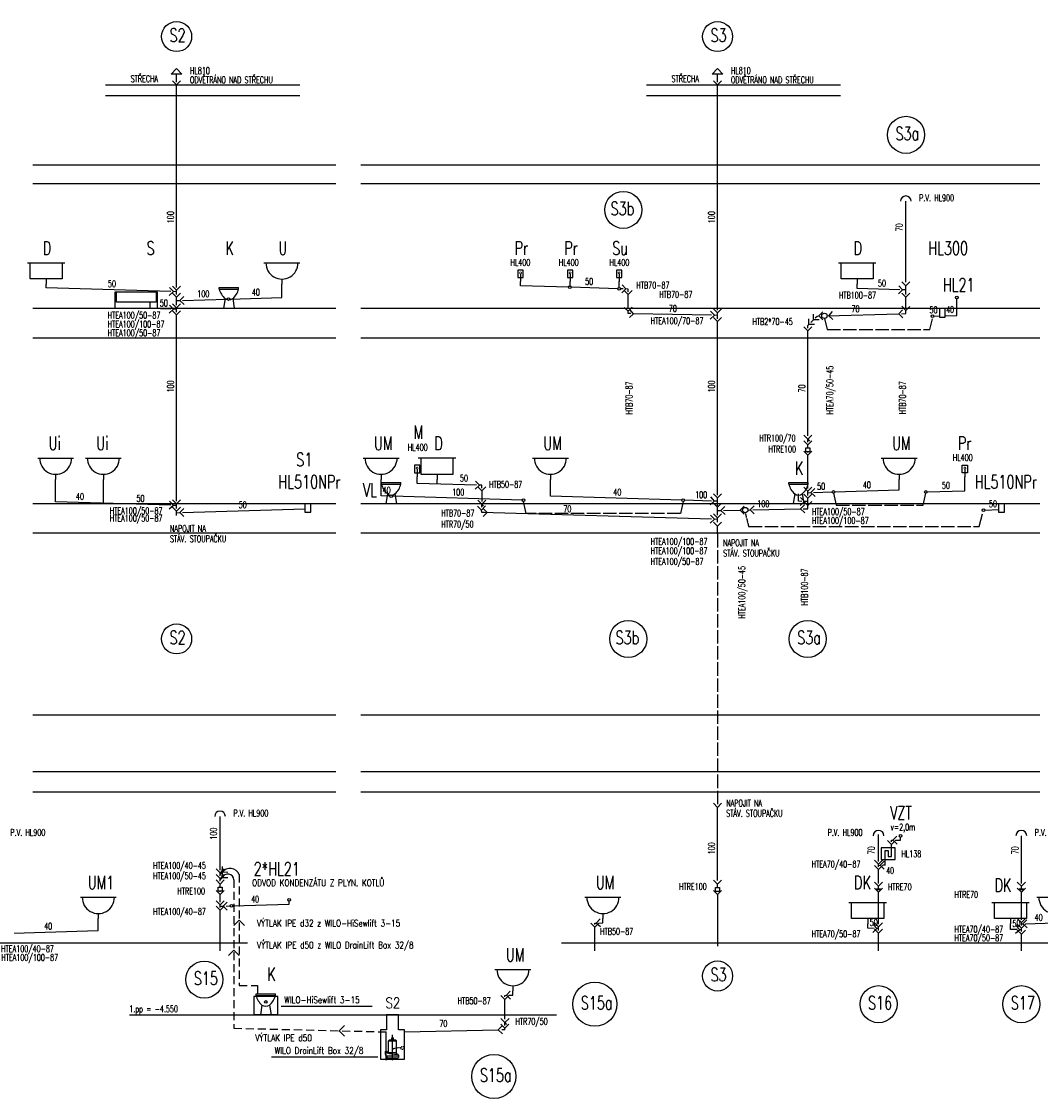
# Model space of a CAD drawing. Extents: x -388847 to -134749, y 81682 to 194994.
# Tile 4 of 23: x -371803 to -352758, y 147167 to 167303. Entities that reach past the tile are written whole.
import ezdxf

# ---------------------------------------------------------------- set-up
doc = ezdxf.new("R2010")
doc.units = 0
doc.header["$MEASUREMENT"] = 0
for name, pattern in [('CARKOVANA_S', [6, 5, -1]), ('DASHDOT', [1, 0.5, -0.25, 0, -0.25]), ('DASHED', [0.75, 0.5, -0.25])]:
    doc.linetypes.add(name, pattern=pattern)
for name, color, linetype in [('K0_PR721_POPIS_CARY', 7, 'Continuous'), ('K0_PR721_POTRUBI_TLUSTE', 1, 'Continuous'), ('K0_PR721_rez', 1, 'Continuous'), ('S721_ODPADNI_POPIS', 7, 'Continuous'), ('S721_ODPADNI_TENKE', 7, 'Continuous'), ('S721_ODPADNI_TLUSTE', 1, 'Continuous'), ('S721_PODLAZI', 7, 'Continuous'), ('S721_PRIPOJ_POPIS', 7, 'Continuous'), ('S721_PRIPOJ_TENKE', 7, 'Continuous'), ('S721_PRIPOJ_TLUSTE', 1, 'Continuous'), ('S721_STOUPACKY_TENKE', 7, 'Continuous'), ('S721_STOUPACKY_TLUSTE', 1, 'Continuous'), ('S721_TVAR_POPIS', 7, 'Continuous'), ('S721_ZARIZENI_TENKE', 7, 'Continuous'), ('S721_ZARIZENI_TLUSTE', 1, 'Continuous'), ('ZT-ARMAT', 4, 'Continuous'), ('ZT-KAN', 3, 'Continuous'), ('ZT-TEXT', 2, 'Continuous'), ('ZT-VOD', 1, 'Continuous')]:
    doc.layers.add(name, color=color, linetype=linetype)
doc.styles.add('C', font='simplexc', dxfattribs={"width": 0.8})
doc.styles.add('SIMP_CZ', font='simplex.shx', dxfattribs={"width": 0.8})

# ---------------------------------------------------------------- blocks, each defined once
blk = doc.blocks.new('S721_UMYVADLO')
blk.add_line((-336, 400), (336, 400))
at = {"linetype": 'Continuous'}
blk.add_line((0, 95), (0, 0), dxfattribs=at)
blk.add_arc((0, 395), 300, 179.0279, 0.9721)
blk = doc.blocks.new('S721_SPRCHA')
for p, q in [((-140, 200), (660, 200)), ((-140, -100), (-140, 200)), ((-114, 200), (-114, 15)), ((-114, 15), (626, 15)), ((626, 15), (626, 200)), ((660, 200), (660, -100)), ((660, -100), (-140, -100))]:
    blk.add_line(p, q)
at = {"linetype": 'Continuous'}
blk.add_line((0, 0), (0, 15), dxfattribs=at)
blk = doc.blocks.new('S721_KLOZET')
for p, q in [((-180, 210), (180, 210)), ((-180, 180), (-180, 210)), ((180, 180), (180, 210)), ((-180, 180), (180, 180)), ((-70, 0), (-100, -180)), ((70, 0), (100, -180))]:
    blk.add_line(p, q)
for centre, radius, start, end in [((150, 258), 340, 193.336, 229.5231), ((-150, 258), 340, 310.4769, 346.664), ((0, 100), 122, 234.9632, 305.0368)]:
    blk.add_arc(centre, radius, start, end)
blk = doc.blocks.new('S721_DREZ')
for p, q in [((-350, 400), (350, 400)), ((-300, 100), (-300, 400)), ((300, 400), (300, 100)), ((300, 100), (-300, 100)), ((0, 100), (0, 0))]:
    blk.add_line(p, q)
blk = doc.blocks.new('S721_PRACKA')
for p, q in [((-50, 215), (50, 215)), ((-50, 75), (-50, 215)), ((50, 215), (50, 75)), ((50, 75), (-50, 75))]:
    blk.add_line(p, q)
at = {"linetype": 'Continuous'}
blk.add_line((0, 144), (0, 0), dxfattribs=at)
at = {"linetype": 'Continuous', "const_width": 15}
blk.add_lwpolyline([(-18, 161, 1), (18, 161, 1)], format="xyb", close=True, dxfattribs=at)
blk = doc.blocks.new('CERKALPO')
at = {"layer": 'ZT-ARMAT', "color": 7}
for p, q in [((64, 218), (44, 198)), ((64, 218), (176, 218)), ((105, 218), (105, 255)), ((105, 255), (135, 255)), ((135, 218), (135, 255)), ((176, 218), (196, 198)), ((-20, 0), (20, 0)), ((-20, 0), (-20, -55)), ((20, 0), (20, -26)), ((44, -1), (44, 198)), ((44, 198), (196, 198)), ((196, -1), (196, 198)), ((11, -86), (229, -86)), ((11, -86), (11, -114)), ((16, -119), (224, -119)), ((41, -32), (44, -1)), ((199, -27), (41, -27)), ((201, -53), (196, -1)), ((201, -53), (209, -53)), ((229, -73), (229, -114))]:
    blk.add_line(p, q, dxfattribs=at)
at = {"layer": 'ZT-ARMAT', "color": 7, "linetype": 'DASHDOT'}
blk.add_lwpolyline([(271, 64, 0.148436), (273, 56, 0.107107), (281, 48, 0.075999), (292, 43, 0.062868), (307, 41, 0.062868), (321, 43, 0.075999), (332, 48, 0.107107), (340, 56, 0.148436), (343, 64, 0.148436), (340, 72, 0.107107), (332, 79, 0.075999), (321, 84, 0.062868), (307, 86, 0.062868), (292, 84, 0.075999), (281, 79, 0.107107), (273, 72, 0.148436)], format="xyb", close=True, dxfattribs=at)
at = {"layer": 'ZT-ARMAT', "color": 1, "linetype": 'DASHDOT'}
blk.add_arc((240, -234), 299, 84.1387, 113.5361, dxfattribs=at)
at = {"layer": 'ZT-ARMAT', "color": 7}
for centre, radius, start, end in [((11, -55), 31, 180, 270), ((16, -114), 5, 180, 270), ((210, 636), 689, 254.0019, 269.2892), ((209, -73), 20, 0, 90), ((224, -114), 5, 270, 0), ((224, -114), 5, 270, 0)]:
    blk.add_arc(centre, radius, start, end, dxfattribs=at)
at = {"layer": 'ZT-KAN', "color": 7, "linetype": 'DASHDOT'}
for p, q in [((0, -173), (0, 295)), ((120, -173), (120, 310))]:
    blk.add_line(p, q, dxfattribs=at)
blk = doc.blocks.new('HRDLO_PL')
at = {"layer": 'ZT-KAN', "color": 7}
for q in [(0, 99.999998), (0, -99.999998)]:
    blk.add_line((-99.999998, 0), q, dxfattribs=at)

msp = doc.modelspace()

# ---------------------------------------------------------------- linework, layer by layer
at = {"color": 3, "linetype": 'Continuous', "ltscale": 20}
msp.add_lwpolyline([(-367461.8, 148737.7), (-367011.8, 148737.7), (-367011.8, 149074.4), (-367461.8, 149074.4)], close=True, dxfattribs=at)
for centre, radius, start, end in [((-367905.5, 151281.4), 185.6, 23.7805, 141.62928), ((-367947.1, 151253.3), 111.5, 0, 158.76631)]:
    msp.add_arc(centre, radius, start, end, dxfattribs=at)
at = {"layer": 'K0_PR721_POPIS_CARY'}
msp.add_line((-364758.8, 148486.4), (-364758.8, 148729.1), dxfattribs=at)
at = {"layer": 'K0_PR721_POTRUBI_TLUSTE'}
msp.add_line((-364643.8, 148414.1), (-362892.3, 148448.1), dxfattribs=at)
at = {"layer": 'K0_PR721_rez', "color": 7}
for points in [[(-364758.8, 148451.4), (-364758.8, 148729.1), (-364978.8, 148729.1), (-364978.8, 148451.4)], [(-364978.8, 148451.4), (-365093.8, 148451.4), (-365093.8, 147901.4), (-364643.8, 147901.4), (-364643.8, 148451.4), (-364758.8, 148451.4)]]:
    msp.add_lwpolyline(points, dxfattribs=at)
at = {"layer": 'S721_ODPADNI_TENKE'}
for p, q in [((-369004.9, 166322.1), (-368904.9, 166422.1)), ((-368904.9, 166422.1), (-368804.9, 166322.1)), ((-358893.8, 166322.1), (-358793.8, 166422.1)), ((-358793.8, 166422.1), (-358693.8, 166322.1)), ((-368804.9, 166322.1), (-369004.9, 166322.1)), ((-368904.9, 166122.1), (-368979.9, 166197.1)), ((-368904.9, 166172.1), (-368904.9, 166322.1)), ((-368829.9, 166197.1), (-368904.9, 166122.1)), ((-358693.8, 166322.1), (-358893.8, 166322.1)), ((-358793.8, 166122.1), (-358868.8, 166197.1)), ((-358793.8, 166172.1), (-358793.8, 166322.1)), ((-358718.8, 166197.1), (-358793.8, 166122.1)), ((-369037.2, 162330.8), (-368964.9, 162253.2)), ((-368904.9, 162283.1), (-368979.9, 162358.1)), ((-368829.9, 162358.1), (-368904.9, 162283.1)), ((-360583.4, 162230.9), (-360505.8, 162303.2)), ((-360505.8, 162303.2), (-360578.2, 162380.8)), ((-355335.8, 162287), (-355408.1, 162364.5)), ((-355274.8, 162358.7), (-355349.8, 162433.7)), ((-355199.8, 162433.7), (-355274.8, 162358.7)), ((-368964.9, 162253.2), (-369042.5, 162180.9)), ((-368904.9, 162147.1), (-368979.9, 162222.1)), ((-368829.9, 162222.1), (-368904.9, 162147.1)), ((-368843, 162087.3), (-368770.6, 162164.9)), ((-360537.8, 162275.7), (-360462.8, 162200.7)), ((-360462.8, 162200.7), (-360387.8, 162275.7)), ((-355413.4, 162214.6), (-355335.8, 162287)), ((-355274.8, 162151.8), (-355349.8, 162226.8)), ((-355199.8, 162226.8), (-355274.8, 162151.8)), ((-368964.9, 161922.2), (-369042.5, 161849.9)), ((-369037.2, 161999.8), (-368964.9, 161922.2)), ((-368904.9, 161952.1), (-368979.9, 162027.1)), ((-368829.9, 162027.1), (-368904.9, 161952.1)), ((-368765.4, 162015), (-368843, 162087.3)), ((-360539.6, 161959), (-360463.5, 161885.1)), ((-360463.5, 161885.1), (-360389.6, 161961.2)), ((-360361.9, 161840.1), (-360435.3, 161916.6)), ((-358793.8, 161853.7), (-358868.8, 161928.7)), ((-358718.8, 161928.7), (-358793.8, 161853.7)), ((-355407.8, 161838.5), (-355334.9, 161915.5)), ((-355274.4, 161903.1), (-355348.8, 161978.7)), ((-355198.8, 161977.5), (-355274.4, 161903.1)), ((-368904.9, 161816.1), (-368979.9, 161891.1)), ((-368829.9, 161891.1), (-368904.9, 161816.1)), ((-360438.3, 161766.6), (-360361.9, 161840.1)), ((-358931.3, 161738.5), (-358853.7, 161810.8)), ((-358853.7, 161810.8), (-358926.1, 161888.4)), ((-358793.8, 161692.7), (-358868.8, 161767.7)), ((-358718.8, 161767.7), (-358793.8, 161692.7)), ((-357087, 161640.7), (-357087, 161746.7)), ((-357002.1, 161725.5), (-357002.1, 161831.6)), ((-356896.1, 161725.5), (-357002.1, 161725.5)), ((-356901.7, 161797.7), (-356828.8, 161874.7)), ((-356824.7, 161724.8), (-356901.7, 161797.7)), ((-356716.3, 161802.7), (-356643.4, 161879.7)), ((-356639.3, 161729.8), (-356716.3, 161802.7)), ((-355330.8, 161765.5), (-355407.8, 161838.5)), ((-357107.5, 161519.1), (-357182.5, 161594.1)), ((-357032.5, 161594.1), (-357107.5, 161519.1)), ((-356980.9, 161640.7), (-357087, 161640.7)), ((-357107.5, 159493.7), (-357181.3, 159569.8)), ((-357108.1, 159439.6), (-357107.5, 159493.7)), ((-357031.4, 159567.6), (-357107.5, 159493.7)), ((-357107.5, 159493.7), (-357077, 159457.8)), ((-357107.5, 159389.6), (-357182.5, 159464.6)), ((-357145, 159254.6), (-357145, 159329.6)), ((-357145, 159329.6), (-357070, 159329.6)), ((-357032.5, 159464.6), (-357107.5, 159389.6)), ((-357070, 159329.6), (-357070, 159254.6)), ((-357107.5, 159194.6), (-357182.5, 159269.6)), ((-357070, 159254.6), (-357145, 159254.6)), ((-357032.5, 159269.6), (-357107.5, 159194.6)), ((-363245.1, 158633.4), (-363317.5, 158711)), ((-363322.7, 158561.1), (-363245.1, 158633.4)), ((-363277.1, 158605.9), (-363202.1, 158530.9)), ((-363202.1, 158530.9), (-363127.1, 158605.9)), ((-357107.5, 158524.9), (-357182.5, 158599.9)), ((-357032.5, 158599.9), (-357107.5, 158524.9)), ((-357047.5, 158495), (-356975.2, 158572.6)), ((-356970, 158422.7), (-357047.5, 158495)), ((-369037.2, 158334.2), (-368964.9, 158256.6)), ((-368904.9, 158286.5), (-368979.9, 158361.5)), ((-368829.9, 158361.5), (-368904.9, 158286.5)), ((-363202.1, 158279.5), (-363275.9, 158355.6)), ((-363202.7, 158225.3), (-363202.1, 158279.5)), ((-363126, 158353.4), (-363202.1, 158279.5)), ((-363202.1, 158279.5), (-363171.6, 158243.5)), ((-358855.8, 158335.9), (-358933.4, 158263.5)), ((-358928.1, 158413.4), (-358855.8, 158335.9)), ((-358793.8, 158395.7), (-358868.8, 158470.7)), ((-358793.8, 158220.4), (-358868.8, 158295.4)), ((-358718.8, 158470.7), (-358793.8, 158395.7)), ((-358718.8, 158295.4), (-358793.8, 158220.4)), ((-357169.5, 158329.1), (-357247, 158256.7)), ((-357241.8, 158406.6), (-357169.5, 158329.1)), ((-357107.5, 158388.9), (-357182.5, 158463.9)), ((-357106.6, 158253.1), (-357180.5, 158329.2)), ((-357032.5, 158463.9), (-357107.5, 158388.9)), ((-357030.5, 158327), (-357106.6, 158253.1)), ((-368964.9, 158256.6), (-369042.5, 158184.2)), ((-368904.9, 158150.5), (-368979.9, 158225.5)), ((-368829.9, 158225.5), (-368904.9, 158150.5)), ((-368845, 158120.6), (-368772.6, 158198.2)), ((-368767.4, 158048.2), (-368845, 158120.6)), ((-363279.1, 158242.5), (-363202.9, 158168.8)), ((-363202.9, 158168.8), (-363129.2, 158245.1)), ((-363101.1, 158125.7), (-363176.1, 158200.7)), ((-363176.1, 158050.7), (-363101.1, 158125.7)), ((-358853.7, 157995.5), (-358926.1, 158073.1)), ((-358793.8, 158025.4), (-358868.8, 158100.4)), ((-358718.8, 158100.4), (-358793.8, 158025.4)), ((-358731.9, 158160.5), (-358659.5, 158238.1)), ((-358654.3, 158088.2), (-358731.9, 158160.5)), ((-358369.5, 158166.9), (-358296.1, 158243.3)), ((-358293.1, 158093.4), (-358369.5, 158166.9)), ((-358185.6, 158170.5), (-358112.1, 158247)), ((-358109.1, 158097.1), (-358185.6, 158170.5)), ((-357240.5, 158189.4), (-357167, 158265.9)), ((-357164, 158116), (-357240.5, 158189.4)), ((-358931.3, 157923.2), (-358853.7, 157995.5)), ((-358793.8, 157866.6), (-358868.8, 157941.6)), ((-358718.8, 157941.6), (-358793.8, 157866.6)), ((-358793.8, 152610.1), (-358868.8, 152685.1)), ((-358718.8, 152685.1), (-358793.8, 152610.1)), ((-355515.1, 151994.9), (-355442.8, 152072.5)), ((-355541.1, 151916), (-355616.1, 151991)), ((-355466.1, 151991), (-355541.1, 151916)), ((-355437.5, 151922.6), (-355515.1, 151994.9)), ((-368093.4, 151382.6), (-368168.4, 151457.6)), ((-368018.4, 151457.6), (-368093.4, 151382.6)), ((-368051, 151396.7), (-368049.1, 151502.6)), ((-355784.1, 151549.8), (-355859.1, 151624.8)), ((-355784.1, 151445.8), (-355859.1, 151520.8)), ((-355709.1, 151624.8), (-355784.1, 151549.8)), ((-355709.1, 151520.8), (-355784.1, 151445.8)), ((-355754.1, 151525.9), (-355681.8, 151603.4)), ((-355676.5, 151453.5), (-355754.1, 151525.9)), ((-368093.4, 151279.6), (-368168.4, 151354.6)), ((-368093.4, 151176.6), (-368168.4, 151251.6)), ((-368018.4, 151354.6), (-368093.4, 151279.6)), ((-368018.4, 151251.6), (-368093.4, 151176.6)), ((-368051, 151293.7), (-368049.1, 151399.6)), ((-367945, 151394.7), (-368051, 151396.7)), ((-367945, 151291.7), (-368051, 151293.7)), ((-358793.8, 151173.4), (-358868.8, 151248.4)), ((-358718.8, 151248.4), (-358793.8, 151173.4)), ((-368093.4, 150981.6), (-368168.4, 151056.6)), ((-368130.9, 151041.6), (-368130.9, 151116.6)), ((-368130.9, 151116.6), (-368055.9, 151116.6)), ((-368055.9, 151041.6), (-368130.9, 151041.6)), ((-368018.4, 151056.6), (-368093.4, 150981.6)), ((-368055.9, 151116.6), (-368055.9, 151041.6)), ((-358793.8, 150978.4), (-358868.8, 151053.4)), ((-358831.3, 151038.4), (-358831.3, 151113.4)), ((-358831.3, 151113.4), (-358756.3, 151113.4)), ((-358756.3, 151038.4), (-358831.3, 151038.4)), ((-358718.8, 151053.4), (-358793.8, 150978.4)), ((-358756.3, 151113.4), (-358756.3, 151038.4)), ((-355784.1, 151136.1), (-355859.1, 151211.1)), ((-355784.1, 151022.1), (-355859.1, 151097.1)), ((-355821.6, 151069.1), (-355821.6, 151089.1)), ((-355821.6, 151089.1), (-355746.6, 151089.1)), ((-355746.6, 151069.1), (-355821.6, 151069.1)), ((-355709.1, 151211.1), (-355784.1, 151136.1)), ((-355709.1, 151097.1), (-355784.1, 151022.1)), ((-355746.6, 151089.1), (-355746.6, 151069.1)), ((-353115.4, 151136.1), (-353190.4, 151211.1)), ((-353115.4, 151022.1), (-353190.4, 151097.1)), ((-353152.9, 151069.1), (-353152.9, 151089.1)), ((-353152.9, 151089.1), (-353077.9, 151089.1)), ((-353077.9, 151069.1), (-353152.9, 151069.1)), ((-353040.4, 151211.1), (-353115.4, 151136.1)), ((-353040.4, 151097.1), (-353115.4, 151022.1)), ((-353077.9, 151089.1), (-353077.9, 151069.1)), ((-368093.4, 150787.3), (-368168.4, 150862.3)), ((-368018.4, 150862.3), (-368093.4, 150787.3)), ((-368034.4, 150762.4), (-367962.1, 150839.9)), ((-368093.4, 150684.3), (-368168.4, 150759.3)), ((-368018.4, 150759.3), (-368093.4, 150684.3)), ((-367956.9, 150690), (-368034.4, 150762.4)), ((-361086.7, 150366.6), (-361161.7, 150441.6)), ((-361011.7, 150441.6), (-361086.7, 150366.6)), ((-361060.7, 150445.5), (-360988.4, 150523.1)), ((-360983.1, 150373.2), (-361060.7, 150445.5)), ((-355886.4, 150421.6), (-355814.1, 150344.1)), ((-355784.1, 150373), (-355859.1, 150448)), ((-355709.1, 150448), (-355784.1, 150373)), ((-353115.4, 150455.3), (-353190.4, 150530.3)), ((-353115.4, 150351.3), (-353190.4, 150426.3)), ((-353040.4, 150530.3), (-353115.4, 150455.3)), ((-353040.4, 150426.3), (-353115.4, 150351.3)), ((-353085.4, 150431.3), (-353013.1, 150508.9)), ((-353007.8, 150359), (-353085.4, 150431.3)), ((-355814.1, 150344.1), (-355891.6, 150271.7)), ((-355784.1, 150259), (-355859.1, 150334)), ((-355709.1, 150334), (-355784.1, 150259)), ((-353145.4, 150322.3), (-353222.9, 150250)), ((-353217.7, 150399.9), (-353145.4, 150322.3)), ((-353115.4, 150237.3), (-353190.4, 150312.3)), ((-353040.4, 150312.3), (-353115.4, 150237.3)), ((-362767.6, 149016.6), (-362842.6, 149091.6)), ((-362692.6, 149091.6), (-362767.6, 149016.6)), ((-362741.6, 149095.5), (-362669.3, 149173.1)), ((-362664, 149023.2), (-362741.6, 149095.5)), ((-362767.6, 148586.6), (-362841.4, 148662.7)), ((-362691.5, 148660.5), (-362767.6, 148586.6)), ((-362892.3, 148448.1), (-362819.9, 148525.7)), ((-362814.7, 148375.8), (-362892.3, 148448.1)), ((-362767.6, 148482.5), (-362842.6, 148557.5)), ((-362768.2, 148532.5), (-362767.6, 148586.6)), ((-362767.6, 148586.6), (-362737.1, 148550.7)), ((-362692.6, 148557.5), (-362767.6, 148482.5))]:
    msp.add_line(p, q, dxfattribs=at)
at = {"layer": 'S721_ODPADNI_TENKE', "linetype": 'CARKOVANA_S'}
msp.add_line((-358276.6, 158118.7), (-358211.6, 157858.7), dxfattribs=at)
at = {"layer": 'S721_ODPADNI_TENKE'}
for centre in [(-356795.3, 161800.6), (-358276.6, 158168.7)]:
    msp.add_circle(centre, 50, dxfattribs=at)
for centre in [(-355274.8, 163942.1), (-368093.4, 152440.1), (-355784.1, 152079.1), (-353115.4, 152079.1)]:
    msp.add_arc(centre, 100, 0, 180, dxfattribs=at)
at = {"layer": 'S721_ODPADNI_TLUSTE'}
for p, q in [((-368904.9, 162333.1), (-368904.9, 166122.1)), ((-358793.8, 161903.7), (-358793.8, 166122.1)), ((-355274.8, 162429.2), (-355274.8, 163942.1)), ((-360462.8, 162301.7), (-360505.8, 162303.2)), ((-360462.8, 162250.7), (-360462.8, 162301.7)), ((-355274.8, 162201.8), (-355274.8, 162358.7)), ((-368904.9, 162251.1), (-368964.9, 162253.2)), ((-368904.9, 162197.1), (-368904.9, 162283.1)), ((-368904.9, 162002.1), (-368904.9, 162147.1)), ((-360462.8, 161935.1), (-360462.8, 162200.7)), ((-355274.8, 162284.8), (-355335.8, 162287)), ((-355274.8, 161953.1), (-355274.8, 162151.8)), ((-368904.9, 161920.1), (-368964.9, 161922.2)), ((-368904.9, 162085.1), (-368843, 162087.3)), ((-368904.9, 161866.1), (-368904.9, 161952.1)), ((-355274.8, 161842.1), (-355274.4, 161903.1)), ((-368904.9, 158336.5), (-368904.9, 161816.1)), ((-360462.8, 161842.1), (-360463.5, 161885.1)), ((-360411.9, 161841.1), (-360462.8, 161842.1)), ((-358793.8, 161808.7), (-358853.7, 161810.8)), ((-358793.8, 161742.7), (-358793.8, 161853.7)), ((-357051.6, 161676), (-357002.1, 161725.5)), ((-356966.8, 161760.9), (-356930.7, 161796.9)), ((-356930.7, 161796.9), (-356901.7, 161797.7)), ((-355357.8, 161839.8), (-355274.8, 161842.1)), ((-358793.8, 158448.8), (-358793.8, 161692.7)), ((-357107.5, 161620.1), (-357087, 161640.7)), ((-357107.5, 161569.1), (-357107.5, 161620.1)), ((-357107.5, 159554.7), (-357107.5, 161519.1)), ((-357107.5, 159329.6), (-357107.5, 159389.6)), ((-357107.5, 159244.6), (-357107.5, 159254.6)), ((-357107.5, 158574.9), (-357107.5, 159194.6)), ((-363202.1, 158631.9), (-363245.1, 158633.4)), ((-363202.1, 158580.9), (-363202.1, 158631.9)), ((-357107.5, 158438.9), (-357107.5, 158524.9)), ((-357107.5, 158492.9), (-357047.5, 158495)), ((-368904.9, 158200.5), (-368904.9, 158286.5)), ((-358793.8, 158333.7), (-358855.8, 158335.9)), ((-358793.8, 158250.7), (-358793.8, 158395.7)), ((-357107.5, 158326.9), (-357169.5, 158329.1)), ((-357107.5, 158243.9), (-357107.5, 158388.9)), ((-368904.9, 158254.5), (-368964.9, 158256.6)), ((-368904.9, 158064.5), (-368904.9, 158150.5)), ((-368904.9, 158118.5), (-368845, 158120.6)), ((-363202.1, 158125.7), (-363202.9, 158168.8)), ((-363151.1, 158125.7), (-363202.1, 158125.7)), ((-358793.8, 158075.4), (-358793.8, 158220.4)), ((-358793.8, 158158.4), (-358731.9, 158160.5)), ((-358319.6, 158167.9), (-358326.6, 158167.7)), ((-358226.6, 158169.7), (-358185.6, 158170.5)), ((-357190.5, 158190.4), (-357107.5, 158192.1)), ((-357107.5, 158192.1), (-357106.6, 158253.1)), ((-358793.8, 157993.4), (-358853.7, 157995.5)), ((-358793.8, 157939.4), (-358793.8, 158025.4)), ((-368093.4, 151438), (-368093.4, 152440.1)), ((-358793.8, 151244.9), (-358793.8, 152610.1)), ((-353115.4, 151186.1), (-353115.4, 152079.1)), ((-355541.1, 151994), (-355515.1, 151994.9)), ((-355541.1, 151966), (-355541.1, 151994)), ((-355658.5, 151526), (-355658.5, 151801.9)), ((-355784.1, 151495.8), (-355784.1, 151549.8)), ((-355784.1, 151524.8), (-355754.1, 151525.9)), ((-355784.1, 151186.1), (-355784.1, 151445.8)), ((-368093.4, 151355.6), (-368051, 151396.7)), ((-368093.4, 151329.6), (-368093.4, 151382.6)), ((-368093.4, 151252.6), (-368051, 151293.7)), ((-368093.4, 151226.6), (-368093.4, 151279.6)), ((-368093.4, 151116.6), (-368093.4, 151176.6)), ((-368093.4, 151031.6), (-368093.4, 151041.6)), ((-358793.8, 151113.4), (-358793.8, 151173.4)), ((-358793.8, 151028.4), (-358793.8, 151038.4)), ((-355784.1, 151089.1), (-355784.1, 151136.1)), ((-355784.1, 151072.1), (-355784.1, 151069.1)), ((-353115.4, 151089.1), (-353115.4, 151136.1)), ((-353115.4, 151072.1), (-353115.4, 151069.1)), ((-368093.4, 150837.3), (-368093.4, 150981.6)), ((-358793.8, 150978.4), (-358793.8, 150014.1)), ((-355784.1, 150423), (-355784.1, 151022.1)), ((-353115.4, 150505.3), (-353115.4, 151022.1)), ((-368093.4, 150734.3), (-368093.4, 150787.3)), ((-368093.4, 150760.3), (-368034.4, 150762.4)), ((-368093.4, 149929.1), (-368093.4, 150684.3)), ((-361086.7, 150444.6), (-361060.7, 150445.5)), ((-361086.7, 150416.6), (-361086.7, 150444.6)), ((-353115.4, 150401.3), (-353115.4, 150455.3)), ((-353115.4, 150430.3), (-353085.4, 150431.3)), ((-361086.7, 149929.1), (-361086.7, 150366.6)), ((-355784.1, 150343), (-355814.1, 150344.1)), ((-355784.1, 150309), (-355784.1, 150373)), ((-355784.1, 149929.1), (-355784.1, 150259)), ((-353115.4, 150321.3), (-353145.4, 150322.3)), ((-353115.4, 150287.3), (-353115.4, 150351.3)), ((-353115.4, 149929.1), (-353115.4, 150237.3)), ((-362767.6, 149094.6), (-362741.6, 149095.5)), ((-362767.6, 149066.6), (-362767.6, 149094.6)), ((-362767.6, 148647.7), (-362767.6, 149016.6)), ((-362767.6, 148450.5), (-362827.5, 148447.9))]:
    msp.add_line(p, q, dxfattribs=at)
at = {"layer": 'S721_ODPADNI_TLUSTE', "ltscale": 300}
for p, q in [((-358903.7, 161812.6), (-360361.9, 161840.1)), ((-356745.3, 161801.9), (-355407.8, 161838.5)), ((-358681.9, 158162.3), (-358369.5, 158166.9)), ((-358135.6, 158171.5), (-357240.5, 158189.4))]:
    msp.add_line(p, q, dxfattribs=at)
at = {"layer": 'S721_ODPADNI_TLUSTE', "color": 7}
msp.add_line((-358793.8, 157721.6), (-358793.8, 157866.6), dxfattribs=at)
at = {"layer": 'S721_PODLAZI'}
for p, q in [((-370231.9, 166122.1), (-366604.6, 166122.1)), ((-360120.9, 166122.1), (-356493.5, 166122.1)), ((-370231.9, 165922.1), (-366604.6, 165922.1)), ((-360120.9, 165922.1), (-356493.5, 165922.1)), ((-371591.5, 164622.1), (-365926.2, 164622.1)), ((-365460.1, 164622.1), (-352770.6, 164622.1)), ((-371591.5, 164277.1), (-365926.2, 164277.1)), ((-365460.1, 164277.1), (-352770.6, 164277.1)), ((-371591.5, 161942.1), (-365926.2, 161942.1)), ((-365460.1, 161942.1), (-352770.6, 161942.1)), ((-371591.5, 161392.1), (-365926.2, 161392.1)), ((-365460.1, 161392.1), (-352770.6, 161392.1)), ((-371591.5, 158292.1), (-365926.2, 158292.1)), ((-365460.1, 158292.1), (-352770.6, 158292.1)), ((-371591.5, 157742.1), (-365926.2, 157742.1)), ((-365460.1, 157742.1), (-352770.6, 157742.1)), ((-371591.5, 154342.1), (-365926.2, 154342.1)), ((-365460.1, 154342.1), (-352770.6, 154342.1)), ((-371591.5, 153279.1), (-365926.2, 153279.1)), ((-365460.1, 153279.1), (-352770.6, 153279.1)), ((-371591.5, 152899.1), (-365926.2, 152899.1)), ((-365460.1, 152899.1), (-352770.6, 152899.1)), ((-385413, 150079.1), (-367580.9, 150079.1)), ((-361707.8, 150079.1), (-339160.3, 150079.1)), ((-369788, 148729.1), (-361806.8, 148729.1))]:
    msp.add_line(p, q, dxfattribs=at)
at = {"layer": 'S721_PRIPOJ_TENKE', "linetype": 'CARKOVANA_S', "ltscale": 50}
for p, q in [((-356795.3, 161750.6), (-356744, 161545.5)), ((-354824.8, 161545.5), (-354774.8, 161745.5)), ((-356744, 161545.5), (-354824.8, 161545.5)), ((-356625.8, 158482.4), (-356575.8, 158257.4)), ((-354949.6, 158257.4), (-354899.6, 158482.4)), ((-362368.6, 158102.9), (-362418.6, 158327.9)), ((-359434.5, 158327.9), (-359484.5, 158102.9)), ((-359484.5, 158102.9), (-362368.6, 158102.9)), ((-356575.8, 158257.4), (-354949.6, 158257.4)), ((-353902.1, 157858.7), (-353830.7, 158144.4)), ((-358793.8, 157721.6), (-358793.8, 152663.2)), ((-358211.6, 157858.7), (-353902.1, 157858.7))]:
    msp.add_line(p, q, dxfattribs=at)
at = {"layer": 'S721_PRIPOJ_TENKE'}
for centre in [(-361553.3, 162334.4), (-360633.3, 162306.8), (-367932.1, 162114.3), (-354774.8, 161795.5), (-356625.8, 158507.4), (-354899.6, 158507.4), (-364892.4, 158427.1), (-362418.6, 158352.9), (-359434.5, 158352.9), (-353824.6, 158168.7), (-367881.3, 150766.7)]:
    msp.add_circle(centre, 25, dxfattribs=at)
at = {"layer": 'S721_PRIPOJ_TLUSTE', "linetype": 'Continuous', "ltscale": 300}
for p, q in [((-371341.5, 162324.2), (-371341.5, 162392.1)), ((-369014.9, 162255), (-371341.5, 162324.2)), ((-366935.9, 162144.2), (-366935.9, 162392.1)), ((-362476.2, 162362.1), (-362476.2, 162442.1)), ((-361578.3, 162335.2), (-362476.2, 162362.1)), ((-361548.7, 162342.6), (-361548.7, 162442.1)), ((-360658.3, 162307.6), (-361528.3, 162333.7)), ((-360634.5, 162315), (-360634.5, 162442.1)), ((-360555.8, 162304.5), (-360608.3, 162306.1)), ((-368793, 162089), (-367957.1, 162113.6)), ((-367907.1, 162115.1), (-366935.9, 162144.2)), ((-369401.5, 161935), (-369401.5, 162042.1)), ((-369014.9, 161924), (-369401.5, 161935)), ((-371165.5, 158322.3), (-371165.5, 158742.1)), ((-370274.1, 158295.6), (-370274.1, 158742.1)), ((-365083.1, 158432.9), (-365083.1, 158742.1)), ((-364037.6, 158657), (-364037.6, 158742.1)), ((-361918.6, 158427.4), (-361918.6, 158742.1)), ((-355399.6, 158544.1), (-355399.6, 158742.1)), ((-354170.8, 158529.2), (-354170.8, 158792.1)), ((-356997.6, 158496.7), (-356650.7, 158506.6)), ((-356600.8, 158508.1), (-355399.6, 158544.1)), ((-354874.6, 158508.1), (-354170.8, 158529.2)), ((-369014.9, 158258.3), (-371165.5, 158322.3)), ((-364917.4, 158427.9), (-365083.1, 158432.9)), ((-362443.6, 158353.7), (-364867.4, 158426.4)), ((-359459.5, 158353.7), (-361918.6, 158427.4)), ((-358905.8, 158337.6), (-359409.5, 158352.2)), ((-357280.8, 158332.1), (-357280.8, 158472.1)), ((-357219.4, 158330.8), (-357280.8, 158332.1)), ((-355371.6, 151999.1), (-355371.6, 152054.1)), ((-355465.1, 151996.3), (-355371.6, 151999.1)), ((-366800.4, 150799.1), (-366800.4, 150854.1)), ((-367856.3, 150767.5), (-366800.4, 150799.1)), ((-370368.1, 150305.9), (-370368.1, 150529.1)), ((-355987.2, 150349.1), (-355987.2, 150429.1)), ((-353318.5, 150327.4), (-353318.5, 150429.1)), ((-353035.4, 150433.1), (-352487.7, 150449.1)), ((-372152.9, 150252.9), (-370368.1, 150305.9)), ((-355864, 150345.8), (-355987.2, 150349.1)), ((-353195.3, 150324.1), (-353318.5, 150327.4))]:
    msp.add_line(p, q, dxfattribs=at)
at = {"layer": 'S721_PRIPOJ_TLUSTE', "ltscale": 300}
for p, q in [((-356183.8, 162312.1), (-356183.8, 162392.1)), ((-355385.8, 162288.2), (-356183.8, 162312.1)), ((-354320.2, 161809.1), (-354320.2, 162117.1)), ((-354749.9, 161796.2), (-354646.7, 161799.3)), ((-354536.7, 161802.6), (-354320.2, 161809.1)), ((-364408.7, 158668.1), (-364408.7, 158792.1)), ((-363300.5, 158634.8), (-364408.7, 158668.1)), ((-368795, 158122.3), (-366506.3, 158190.4)), ((-358903.7, 157997.2), (-363202.1, 158125.7)), ((-353799.6, 158169.5), (-353541.4, 158177.2)), ((-361010.7, 150446.9), (-360936.7, 150449.1)), ((-360936.7, 150449.1), (-360936.7, 150529.1)), ((-362691.6, 149096.9), (-362617.6, 149099.1)), ((-362617.6, 149099.1), (-362617.6, 149179.1))]:
    msp.add_line(p, q, dxfattribs=at)
at = {"layer": 'S721_STOUPACKY_TENKE'}
for centre, radius in [((-368904.9, 167022.1), 281.2), ((-358793.8, 167022.1), 281.2), ((-355270.3, 165184.3), 346.9), ((-360555.8, 163781.3), 346.9), ((-360462.8, 155759.1), 346.9), ((-357107.5, 155759.1), 346.9), ((-368904.9, 155759.1), 281.2), ((-368385.7, 149389.1), 346.9), ((-358793.8, 149456.8), 281.2), ((-361086.7, 148929.1), 412.5), ((-355784.1, 148929.1), 346.9), ((-353115.4, 148929.1), 346.9), ((-362973.5, 147579.1), 412.5)]:
    msp.add_circle(centre, radius, dxfattribs=at)
at = {"layer": 'S721_TVAR_POPIS'}
msp.add_lwpolyline([(-355732.9, 151632), (-355475.7, 151632), (-355475.7, 151854.5), (-355732.9, 151854.5)], close=True, dxfattribs=at)
at = {"layer": 'S721_ZARIZENI_TENKE'}
for p, q in [((-354646.7, 161942.1), (-354646.7, 161777.1)), ((-354536.7, 161777.1), (-354536.7, 161942.1)), ((-354646.7, 161777.1), (-354536.7, 161777.1)), ((-366506.3, 158292.1), (-366506.3, 158127.1)), ((-366396.3, 158127.1), (-366396.3, 158292.1)), ((-353541.4, 158292.1), (-353541.4, 158127.1)), ((-353431.4, 158127.1), (-353431.4, 158292.1)), ((-366506.3, 158127.1), (-366396.3, 158127.1)), ((-353541.4, 158127.1), (-353431.4, 158127.1))]:
    msp.add_line(p, q, dxfattribs=at)
for centre in [(-354320.2, 162142.1), (-355371.6, 152079.1), (-366800.4, 150879.1), (-367236.8, 148970.7)]:
    msp.add_circle(centre, 25, dxfattribs=at)
at = {"layer": 'ZT-KAN', "color": 3, "linetype": 'DASHED', "ltscale": 300}
for p, q in [((-367835.6, 151253.3), (-367835.6, 148480.5)), ((-367735.6, 151356.3), (-367735.6, 149278.3)), ((-367735.6, 149278.3), (-367391.8, 149278.3)), ((-367391.8, 149278.3), (-367391.8, 149074.4)), ((-367835.6, 148480.5), (-364988.8, 148411.4)), ((-364988.8, 148047.3), (-364988.8, 148411.4))]:
    msp.add_line(p, q, dxfattribs=at)
at = {"layer": 'ZT-KAN', "color": 2, "linetype": 'Continuous', "ltscale": 20}
for p, q in [((-366952.6, 148893.5), (-365252.1, 148893.5)), ((-367131.3, 147946.2), (-365146.1, 147946.2))]:
    msp.add_line(p, q, dxfattribs=at)
at = {"layer": 'ZT-KAN', "color": 1, "linetype": 'Continuous', "ltscale": 300}
msp.add_line((-362767.6, 148450.5), (-362767.6, 148482.5), dxfattribs=at)
at = {"layer": 'ZT-VOD', "color": 1, "linetype": 'Continuous', "ltscale": 300}
for p, q in [((-363202.1, 158530.9), (-363202.1, 158328.2)), ((-355784.1, 151599), (-355784.1, 152100.1)), ((-355658.5, 151526), (-355703.2, 151526)), ((-367980.9, 150762), (-367906.3, 150765.5))]:
    msp.add_line(p, q, dxfattribs=at)
msp.add_lwpolyline([(-355658.5, 151801.9), (-355602.1, 151801.9), (-355602.1, 151691.9), (-355541.1, 151691.9), (-355541.1, 151916)], dxfattribs=at)

# ---------------------------------------------------------------- block references
at = {"layer": 'S721_ZARIZENI_TENKE'}
for name, p in [('S721_DREZ', (-371341.5, 162392.1)), ('S721_UMYVADLO', (-366935.9, 162392.1)), ('S721_DREZ', (-356183.8, 162392.1)), ('S721_KLOZET', (-367926.5, 162122.1)), ('S721_UMYVADLO', (-371165.5, 158742.1)), ('S721_UMYVADLO', (-370274.1, 158742.1)), ('S721_UMYVADLO', (-365083.1, 158742.1)), ('S721_UMYVADLO', (-361918.6, 158742.1)), ('S721_UMYVADLO', (-355399.6, 158742.1)), ('S721_PRACKA', (-354170.8, 158792.1)), ('S721_KLOZET', (-364894.1, 158472.1)), ('S721_KLOZET', (-357280.8, 158472.1)), ('S721_UMYVADLO', (-370368.1, 150529.1)), ('S721_UMYVADLO', (-360936.7, 150529.1)), ('S721_DREZ', (-355987.2, 150429.1)), ('S721_DREZ', (-353318.5, 150429.1)), ('S721_UMYVADLO', (-352487.7, 150529.1)), ('S721_UMYVADLO', (-362617.6, 149179.1)), ('S721_KLOZET', (-367239, 148912.8))]:
    msp.add_blockref(name, p, dxfattribs=at)
at = {"layer": 'S721_ZARIZENI_TENKE', "xscale": -1}
for name, p in [('S721_PRACKA', (-362476.2, 162442.1)), ('S721_PRACKA', (-361548.7, 162442.1)), ('S721_PRACKA', (-360634.5, 162442.1)), ('S721_SPRCHA', (-369401.5, 162042.1)), ('S721_DREZ', (-364037.6, 158742.1)), ('S721_PRACKA', (-364408.7, 158792.1))]:
    msp.add_blockref(name, p, dxfattribs=at)
at = {"layer": 'ZT-KAN', "color": 1, "linetype": 'Continuous', "ltscale": 300, "rotation": 270}
for p in [(-367735.6, 150402), (-367835.6, 149837.8)]:
    msp.add_blockref('HRDLO_PL', p, dxfattribs=at)
at = {"layer": 'ZT-KAN', "color": 3, "linetype": 'Continuous', "ltscale": 20, "rotation": 358.6104688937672}
msp.add_blockref('HRDLO_PL', (-365766.6, 148430.3), dxfattribs=at)
at = {"layer": 'ZT-KAN', "color": 3, "linetype": 'DASHED', "ltscale": 600}
msp.add_blockref('CERKALPO', (-364988.8, 148047.3), dxfattribs=at)

# ---------------------------------------------------------------- texts
at = {"layer": 'S721_ODPADNI_POPIS', "style": 'SIMP_CZ', "width": 0.7}
for s, p in [('HL810', (-368654.9, 166322.1)), ('HL810', (-358543.8, 166322.1)), ('ODVĚTRÁNO NAD STŘECHU', (-368654.9, 166149.2)), ('ODVĚTRÁNO NAD STŘECHU', (-358543.8, 166149.2)), ('P.V. HL900', (-355024.8, 163942.1)), ('70', (-359704.4, 161875.4)), ('70', (-356289.6, 161867.1)), ('100', (-358049.1, 158225.2)), ('P.V. HL900', (-367843.4, 152440.1)), ('P.V. HL900', (-372011.8, 152079.1)), ('P.V. HL900', (-356736.2, 152079.1)), ('P.V. HL900', (-352865.4, 152079.1))]:
    msp.add_text(s, height=125, dxfattribs=at).set_placement(p)
for s, p in [('100', (-368954.9, 163532.1)), ('100', (-358843.8, 163532.1)), ('70', (-355337.4, 163381.3)), ('100', (-368954.9, 160367.1)), ('100', (-358843.8, 160367.1)), ('70', (-357157.5, 160367.1)), ('100', (-368153.3, 152004.8)), ('100', (-358843.8, 151730.4)), ('70', (-355857.1, 151730.4)), ('70', (-353171.4, 151730.4))]:
    msp.add_text(s, height=125, rotation=90, dxfattribs=at).set_placement(p)
at = {"layer": 'S721_PODLAZI', "style": 'SIMP_CZ', "width": 0.7}
for s, p in [('STŘECHA', (-369764.3, 166172.1)), ('STŘECHA', (-359653.3, 166172.1)), ('1.pp = -4.550', (-369788, 148779.1))]:
    msp.add_text(s, height=125, dxfattribs=at).set_placement(p)
at = {"layer": 'S721_PRIPOJ_POPIS', "style": 'SIMP_CZ', "width": 0.7}
for s, p in [('50', (-361268.7, 162381.9)), ('50', (-370188.8, 162337.7)), ('40', (-367499.6, 162179.3)), ('50', (-355795, 162348.5)), ('50', (-369218.8, 161977.6)), ('100', (-368516.9, 162149.7)), ('50', (-354832.9, 161848.2)), ('40', (-354521.6, 161855.1)), ('50', (-363609.2, 158703.2)), ('50', (-356932.2, 158550.1)), ('40', (-356078.3, 158575.7)), ('50', (-354600.8, 158568.3)), ('40', (-370785.4, 158358.9)), ('40', (-365053.4, 158480)), ('100', (-363754, 158440)), ('40', (-360742.2, 158440.2)), ('100', (-359212.6, 158393.3)), ('50', (-369655.1, 158325)), ('50', (-367743.7, 158205.3)), ('50', (-353721.1, 158223.8)), ('70', (-361677.3, 158127.6)), ('40', (-355643.5, 151364)), ('40', (-367512.5, 150829.7)), ('40', (-371380.6, 150327.5)), ('50', (-355951.3, 150396.1)), ('50', (-353282.6, 150374.3)), ('40', (-352867.2, 150489.7))]:
    msp.add_text(s, height=125, dxfattribs=at).set_placement(p)
at = {"layer": 'S721_STOUPACKY_TLUSTE', "style": 'SIMP_CZ', "width": 0.7}
for s, p in [('S2', (-369036.2, 166922.1)), ('S3', (-358925.1, 166922.1)), ('S3a', (-355467.2, 165084.3)), ('S3b', (-360792.2, 163681.3)), ('S2', (-369036.2, 155659.1)), ('S3b', (-360699.3, 155659.1)), ('S3a', (-357304.4, 155659.1)), ('S15', (-368582.6, 149289.1)), ('S3', (-358925.1, 149356.8)), ('S15a', (-361349.2, 148829.1)), ('S16', (-355981, 148829.1)), ('S17', (-353312.3, 148829.1)), ('S15a', (-363236, 147479.1))]:
    msp.add_text(s, height=250, dxfattribs=at).set_placement(p)
at = {"layer": 'S721_TVAR_POPIS', "style": 'SIMP_CZ', "width": 0.7}
for s, p in [('HL400', (-362663.3, 162736)), ('HL400', (-361760.2, 162736)), ('HL400', (-360813.6, 162736)), ('HTB70-87', (-360310.9, 162309.9)), ('HTB70-87', (-359883.6, 162139.2)), ('HTB100-87', (-356524.8, 162122.3)), ('HTEA100/50-87', (-370193.7, 161748.6)), ('HTEA100/100-87', (-370193.7, 161582.6)), ('HTEA100/70-87', (-360043.8, 161646.2)), ('HTB2*70-45', (-358141.5, 161629.6)), ('HTEA100/50-87', (-370193.7, 161417.6)), ('HTR100/70', (-358014.4, 159453)), ('HL400', (-364584.1, 159279.1)), ('HTRE100', (-357843.2, 159245.3)), ('HL400', (-354395.9, 159086.2)), ('HTB50-87', (-363063, 158587)), ('HTEA100/50-87', (-370154.9, 158092)), ('HTEA100/50-87', (-370154.9, 157956)), ('HTB70-87', (-363958.1, 158049)), ('HTEA100/50-87', (-357030.3, 158076.3)), ('NAPOJIT NA ', (-369029.1, 157762)), ('HTR70/50', (-363958.1, 157842.4)), ('HTEA100/100-87', (-357030.3, 157910.3)), ('STÁV. STOUPAČKU', (-369029.1, 157570)), ('HTEA100/100-87', (-360043.8, 157520)), ('HTEA100/100-87', (-360043.8, 157344.7)), ('NAPOJIT NA ', (-358689.2, 157491.5)), ('HTEA100/50-87', (-360043.8, 157146.7)), ('STÁV. STOUPAČKU', (-358689.2, 157299.5)), ('NAPOJIT NA ', (-358631.6, 152627.4)), ('STÁV. STOUPAČKU', (-358631.6, 152435.4)), ('v=2,0m', (-355557.2, 152178.6)), ('HL138', (-355357.2, 151676.6)), ('HTEA100/40-45', (-369343.4, 151458.9)), ('HTEA70/40-87', (-357034.1, 151486.3)), ('HTEA100/50-45', (-369343.4, 151265.6)), ('HTRE100', (-368890.3, 150982.2)), ('HTRE100', (-359512.7, 151066.1)), ('HTRE70', (-355608.8, 151060.3)), ('HTRE70', (-354365.4, 150916.6)), ('HTEA100/40-87', (-369343.4, 150597.8)), ('HTB50-87', (-360987.8, 150228.8)), ('HTEA70/50-87', (-357034.1, 150180.5)), ('HTEA70/50-87', (-354365.7, 150106.6)), ('HTEA70/40-87', (-354365.4, 150267.8)), ('HTEA100/40-87', (-372184.6, 149904.3)), ('HTEA100/100-87', (-372181.3, 149741.1)), ('HTB50-87', (-363651.9, 148932.1)), ('70', (-363994.5, 148506)), ('HTR70/50', (-362571.5, 148545.9))]:
    msp.add_text(s, height=125, dxfattribs=at).set_placement(p)
for s, p in [('HTEA70/50-45', (-356632.2, 159955.2)), ('HTB70-87', (-360386.1, 159955.2)), ('HTB70-87', (-355274.8, 159958.5)), ('HTEA100/50-45', (-358276.6, 156137.4)), ('HTB100-87', (-357107.5, 156383.9))]:
    msp.add_text(s, height=125, rotation=90, dxfattribs=at).set_placement(p)
at = {"layer": 'S721_ZARIZENI_TLUSTE', "style": 'SIMP_CZ', "width": 0.7}
for s, p in [('D', (-371407.1, 162942.1)), ('S', (-369467.1, 162942.1)), ('K', (-367992.2, 162942.1)), ('U', (-367001.6, 162942.1)), ('Pr', (-362586.7, 162942.1)), ('Pr', (-361659, 162942.1)), ('Su', (-360761.6, 162942.1)), ('D', (-356249.4, 162942.1)), ('HL300', (-354854.2, 162942.1)), ('HL21', (-354582.7, 162256.9)), ('M', (-364476.3, 159498.7)), ('Ui', (-371296.8, 159292.1)), ('Ui', (-370405.4, 159292.1)), ('UM', (-365214.4, 159292.1)), ('D', (-364088.5, 159292.1)), ('UM', (-362049.9, 159292.1)), ('UM', (-355530.8, 159292.1)), ('Pr', (-354302.1, 159292.1)), ('S1', (-366667.9, 158987.3)), ('K', (-357346.4, 158828)), ('HL510NPr', (-367002.7, 158569.9)), ('HL510NPr', (-353986, 158569.9)), ('VL', (-365422.6, 158418.9)), ('VZT', (-355568.5, 152384.3)), ('2*HL21', (-367463.8, 151334.6)), ('UM1', (-370565, 151079.1)), ('UM', (-361067.9, 151079.1)), ('DK', (-356242.7, 151079.1)), ('DK', (-353614.9, 151029.2)), ('UM', (-362748.8, 149729.1)), ('K', (-367210.5, 149365.7))]:
    msp.add_text(s, height=250, dxfattribs=at).set_placement(p)
at = {"layer": 'ZT-KAN', "color": 2, "linetype": 'Continuous', "ltscale": 20, "style": 'C', "width": 0.8}
for s, p in [('WILO-HiSewlift 3-15', (-366892.8, 148946.4)), ('WILO DrainLift Box 32/8', (-367071.5, 147999.1))]:
    msp.add_text(s, height=125, dxfattribs=at).set_placement(p)
at = {"layer": 'ZT-TEXT', "color": 1, "style": 'C', "width": 0.8}
msp.add_text('S2', height=200, dxfattribs=at).set_placement((-364999.7, 148854.6))
at = {"layer": 'ZT-VOD', "color": 2, "linetype": 'Continuous', "style": 'C', "width": 0.8}
for s, p in [('ODVOD KONDENZÁTU Z PLYN. KOTLŮ', (-367493.8, 151135.9)), ('VÝTLAK lPE d32 z WILO-HiSewlift 3-15', (-367402.7, 150380.3)), ('VÝTLAK lPE d50 z WILO DrainLift Box 32/8', (-367401.7, 149972.3)), ('VÝTLAK lPE d50', (-367434.2, 148235.9))]:
    msp.add_text(s, height=125, dxfattribs=at).set_placement(p)

doc.saveas('drawing.dxf')
